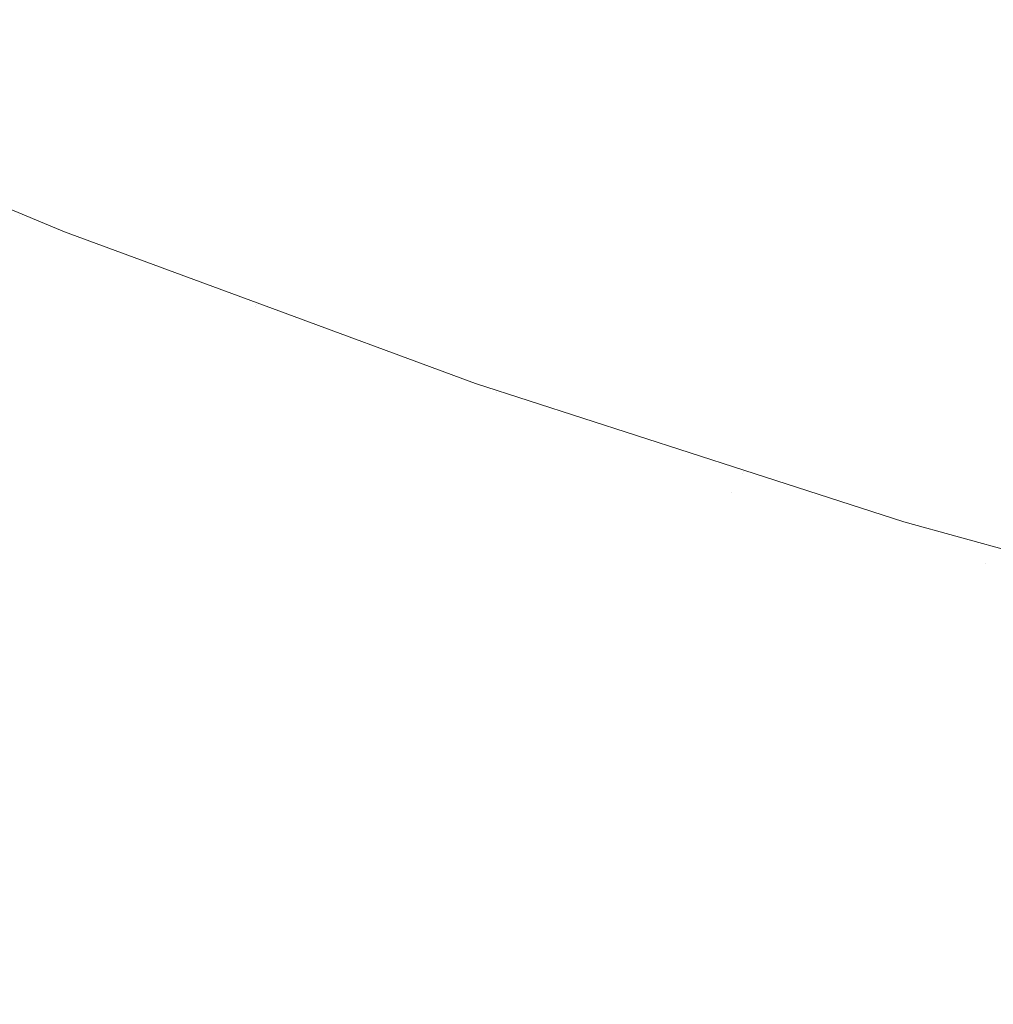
# Model space of a CAD drawing. Header units: centimetres. Extents: x -35.1 to 36.2, y 3.4 to 5.2.
# Tile 132 of 256: x -10.9999 to -10.9709, y 3.7002 to 3.7295. Entities that reach past the tile are written whole.
import ezdxf

# ---------------------------------------------------------------- set-up
doc = ezdxf.new("R2010")
doc.units = ezdxf.units.CM
doc.header["$LTSCALE"] = 2.54
doc.layers.add('Lucido design-1', color=7, linetype='Continuous')

# ---------------------------------------------------------------- blocks, each defined once
blk = doc.blocks.new('Gruppo-4-1')
at = {"color": 7, "linetype": 'Continuous', "lineweight": 9}
blk.add_3dface([(-34.952766, 5.100212, -1872.215514), (-34.952766, 3.500212, -1872.215514), (36.079692, 3.500212, -1872.215514), (36.079692, 5.100212, -1872.215514)], dxfattribs=at)
for points, invisible_edges in [([(-11.002657, 3.731904, -1872.681018), (-11.002071, 3.73267, -1872.678705), (-10.995449, 3.729937, -1872.678705), (-10.996005, 3.729158, -1872.681018)], 15), ([(-10.986879, 3.730036, -1872.67184), (-10.987514, 3.729079, -1872.674113), (-10.994221, 3.731658, -1872.674113), (-10.993548, 3.732601, -1872.67184)], 15), ([(-10.985498, 3.732116, -1872.66735), (-10.978766, 3.729713, -1872.66735), (-10.979432, 3.72863, -1872.669585), (-10.986207, 3.731049, -1872.669585)], 15), ([(-10.971243, 3.728599, -1872.665138), (-10.978067, 3.730851, -1872.665138), (-10.977334, 3.732043, -1872.662952), (-10.970558, 3.729807, -1872.662952)], 15), ([(-10.996005, 3.729158, -1872.681018), (-10.996522, 3.728433, -1872.683339), (-11.003202, 3.731191, -1872.683339), (-11.002657, 3.731904, -1872.681018)], 15), ([(-10.994855, 3.73077, -1872.676402), (-10.994221, 3.731658, -1872.674113), (-10.987514, 3.729079, -1872.674113), (-10.988112, 3.728177, -1872.676402)], 15), ([(-11.003706, 3.730532, -1872.685667), (-11.003202, 3.731191, -1872.683339), (-10.996522, 3.728433, -1872.683339), (-10.997, 3.727763, -1872.685667)], 15), ([(-10.986879, 3.730036, -1872.67184), (-10.986207, 3.731049, -1872.669585), (-10.979432, 3.72863, -1872.669585), (-10.980063, 3.727603, -1872.67184)], 15), ([(-10.988112, 3.728177, -1872.676402), (-10.988674, 3.72733, -1872.678705), (-10.995449, 3.729937, -1872.678705), (-10.994855, 3.73077, -1872.676402)], 15), ([(-10.971897, 3.727445, -1872.66735), (-10.978766, 3.729713, -1872.66735), (-10.978067, 3.730851, -1872.665138), (-10.971243, 3.728599, -1872.665138)], 15), ([(-10.997, 3.727763, -1872.685667), (-10.997439, 3.727147, -1872.687998), (-11.004169, 3.729926, -1872.687998), (-11.003706, 3.730532, -1872.685667)], 15), ([(-10.980063, 3.727603, -1872.67184), (-10.98066, 3.726632, -1872.674113), (-10.987514, 3.729079, -1872.674113), (-10.986879, 3.730036, -1872.67184)], 15), ([(-11.004592, 3.729373, -1872.690331), (-11.004169, 3.729926, -1872.687998), (-10.997439, 3.727147, -1872.687998), (-10.99784, 3.726585, -1872.690331)], 15), ([(-10.996005, 3.729158, -1872.681018), (-10.995449, 3.729937, -1872.678705), (-10.988674, 3.72733, -1872.678705), (-10.989198, 3.72654, -1872.681018)], 15), ([(-10.972519, 3.726348, -1872.669585), (-10.979432, 3.72863, -1872.669585), (-10.978766, 3.729713, -1872.66735), (-10.971897, 3.727445, -1872.66735)], 15), ([(-10.970558, 3.729807, -1872.662952), (-10.963654, 3.727711, -1872.662952), (-10.96429, 3.726488, -1872.665138), (-10.971243, 3.728599, -1872.665138)], 15), ([(-10.99784, 3.726585, -1872.690331), (-10.998204, 3.726076, -1872.692664), (-11.004975, 3.728872, -1872.692664), (-11.004592, 3.729373, -1872.690331)], 15), ([(-10.989198, 3.72654, -1872.681018), (-10.989686, 3.725804, -1872.683339), (-10.996522, 3.728433, -1872.683339), (-10.996005, 3.729158, -1872.681018)], 15), ([(-11.005319, 3.728422, -1872.694993), (-11.004975, 3.728872, -1872.692664), (-10.998204, 3.726076, -1872.692664), (-10.99853, 3.725619, -1872.694993)], 15), ([(-10.988112, 3.728177, -1872.676402), (-10.987514, 3.729079, -1872.674113), (-10.98066, 3.726632, -1872.674113), (-10.981222, 3.725717, -1872.676402)], 15), ([(-10.980063, 3.727603, -1872.67184), (-10.979432, 3.72863, -1872.669585), (-10.972519, 3.726348, -1872.669585), (-10.973109, 3.725307, -1872.67184)], 15), ([(-10.971243, 3.728599, -1872.665138), (-10.96429, 3.726488, -1872.665138), (-10.964897, 3.72532, -1872.66735), (-10.971897, 3.727445, -1872.66735)], 15), ([(-10.99853, 3.725619, -1872.694993), (-10.998818, 3.725214, -1872.697318), (-11.005623, 3.728024, -1872.697318), (-11.005319, 3.728422, -1872.694993)], 15), ([(-10.997, 3.727763, -1872.685667), (-10.996522, 3.728433, -1872.683339), (-10.989686, 3.725804, -1872.683339), (-10.990138, 3.725124, -1872.685667)], 15), ([(-11.005889, 3.727676, -1872.699636), (-11.005623, 3.728024, -1872.697318), (-10.998818, 3.725214, -1872.697318), (-10.999071, 3.724861, -1872.699636)], 15), ([(-10.981222, 3.725717, -1872.676402), (-10.98175, 3.724858, -1872.678705), (-10.988674, 3.72733, -1872.678705), (-10.988112, 3.728177, -1872.676402)], 15), ([(-10.999071, 3.724861, -1872.699636), (-10.999287, 3.724558, -1872.701944), (-11.006117, 3.727378, -1872.701944), (-11.005889, 3.727676, -1872.699636)], 15), ([(-10.990138, 3.725124, -1872.685667), (-10.990553, 3.724499, -1872.687998), (-10.997439, 3.727147, -1872.687998), (-10.997, 3.727763, -1872.685667)], 15), ([(-11.006308, 3.727128, -1872.704243), (-11.006117, 3.727378, -1872.701944), (-10.999287, 3.724558, -1872.701944), (-10.999468, 3.724304, -1872.704243)], 15), ([(-10.973109, 3.725307, -1872.67184), (-10.973666, 3.724324, -1872.674113), (-10.98066, 3.726632, -1872.674113), (-10.980063, 3.727603, -1872.67184)], 15), ([(-10.971897, 3.727445, -1872.66735), (-10.964897, 3.72532, -1872.66735), (-10.965474, 3.72421, -1872.669585), (-10.972519, 3.726348, -1872.669585)], 15), ([(-10.999468, 3.724304, -1872.704243), (-10.999615, 3.724098, -1872.706529), (-11.006463, 3.726926, -1872.706529), (-11.006308, 3.727128, -1872.704243)], 15), ([(-10.99784, 3.726585, -1872.690331), (-10.997439, 3.727147, -1872.687998), (-10.990553, 3.724499, -1872.687998), (-10.990932, 3.723928, -1872.690331)], 15), ([(-10.989198, 3.72654, -1872.681018), (-10.988674, 3.72733, -1872.678705), (-10.98175, 3.724858, -1872.678705), (-10.982243, 3.724056, -1872.681018)], 15), ([(-10.999727, 3.723941, -1872.7088), (-10.999807, 3.723829, -1872.711056), (-11.006665, 3.726661, -1872.711056), (-11.006582, 3.72677, -1872.7088)], 15), ([(-11.006582, 3.72677, -1872.7088), (-11.006463, 3.726926, -1872.706529), (-10.999615, 3.724098, -1872.706529), (-10.999727, 3.723941, -1872.7088)], 15), ([(-11.006715, 3.726596, -1872.713294), (-11.006665, 3.726661, -1872.711056), (-10.999807, 3.723829, -1872.711056), (-10.999854, 3.723763, -1872.713294)], 15), ([(-11.00671, 3.726626, -1872.715514), (-11.006715, 3.726596, -1872.713294), (-10.999854, 3.723763, -1872.713294)], 11), ([(-11.00671, 3.726626, -1872.915514), (-10.998558, 3.723222, -1872.915514), (-10.999901, 3.723697, -1872.918688)], 10), ([(-11.00671, 3.726626, -1872.715514), (-10.998558, 3.723222, -1872.715514), (-10.998558, 3.723222, -1872.915514), (-11.00671, 3.726626, -1872.915514)], 10), ([(-10.999854, 3.723763, -1872.713294), (-10.998558, 3.723222, -1872.715514), (-11.00671, 3.726626, -1872.715514)], 9), ([(-10.990932, 3.723928, -1872.690331), (-10.991275, 3.723411, -1872.692664), (-10.998204, 3.726076, -1872.692664), (-10.99784, 3.726585, -1872.690331)], 15), ([(-10.982243, 3.724056, -1872.681018), (-10.982702, 3.72331, -1872.683339), (-10.989686, 3.725804, -1872.683339), (-10.989198, 3.72654, -1872.681018)], 15), ([(-10.981222, 3.725717, -1872.676402), (-10.98066, 3.726632, -1872.674113), (-10.973666, 3.724324, -1872.674113), (-10.974192, 3.723397, -1872.676402)], 15), ([(-10.973109, 3.725307, -1872.67184), (-10.972519, 3.726348, -1872.669585), (-10.965474, 3.72421, -1872.669585), (-10.966022, 3.723156, -1872.67184)], 15), ([(-10.99853, 3.725619, -1872.694993), (-10.998204, 3.726076, -1872.692664), (-10.991275, 3.723411, -1872.692664), (-10.991582, 3.722947, -1872.694993)], 15), ([(-10.991582, 3.722947, -1872.694993), (-10.991855, 3.722536, -1872.697318), (-10.998818, 3.725214, -1872.697318), (-10.99853, 3.725619, -1872.694993)], 15), ([(-10.990138, 3.725124, -1872.685667), (-10.989686, 3.725804, -1872.683339), (-10.982702, 3.72331, -1872.683339), (-10.983126, 3.72262, -1872.685667)], 15), ([(-10.974192, 3.723397, -1872.676402), (-10.974685, 3.722527, -1872.678705), (-10.98175, 3.724858, -1872.678705), (-10.981222, 3.725717, -1872.676402)], 15), ([(-10.966022, 3.723156, -1872.67184), (-10.96654, 3.72216, -1872.674113), (-10.973666, 3.724324, -1872.674113), (-10.973109, 3.725307, -1872.67184)], 15), ([(-10.999071, 3.724861, -1872.699636), (-10.998818, 3.725214, -1872.697318), (-10.991855, 3.722536, -1872.697318), (-10.992093, 3.722177, -1872.699636)], 15), ([(-10.983126, 3.72262, -1872.685667), (-10.983516, 3.721986, -1872.687998), (-10.990553, 3.724499, -1872.687998), (-10.990138, 3.725124, -1872.685667)], 15), ([(-10.992093, 3.722177, -1872.699636), (-10.992297, 3.721869, -1872.701944), (-10.999287, 3.724558, -1872.701944), (-10.999071, 3.724861, -1872.699636)], 15), ([(-10.982243, 3.724056, -1872.681018), (-10.98175, 3.724858, -1872.678705), (-10.974685, 3.722527, -1872.678705), (-10.975146, 3.721714, -1872.681018)], 15), ([(-10.999468, 3.724304, -1872.704243), (-10.999287, 3.724558, -1872.701944), (-10.992297, 3.721869, -1872.701944), (-10.992468, 3.721611, -1872.704243)], 15), ([(-10.990932, 3.723928, -1872.690331), (-10.990553, 3.724499, -1872.687998), (-10.983516, 3.721986, -1872.687998), (-10.983872, 3.721407, -1872.690331)], 15), ([(-10.992468, 3.721611, -1872.704243), (-10.992607, 3.721403, -1872.706529), (-10.999615, 3.724098, -1872.706529), (-10.999468, 3.724304, -1872.704243)], 15), ([(-10.974192, 3.723397, -1872.676402), (-10.973666, 3.724324, -1872.674113), (-10.96654, 3.72216, -1872.674113), (-10.967028, 3.721222, -1872.676402)], 15), ([(-10.999854, 3.723763, -1872.713294), (-10.999807, 3.723829, -1872.711056), (-10.992788, 3.72113, -1872.711056), (-10.992833, 3.721063, -1872.713294)], 15), ([(-10.992713, 3.721243, -1872.7088), (-10.992788, 3.72113, -1872.711056), (-10.999807, 3.723829, -1872.711056), (-10.999727, 3.723941, -1872.7088)], 15), ([(-10.999727, 3.723941, -1872.7088), (-10.999615, 3.724098, -1872.706529), (-10.992607, 3.721403, -1872.706529), (-10.992713, 3.721243, -1872.7088)], 15), ([(-10.983872, 3.721407, -1872.690331), (-10.984194, 3.720883, -1872.692664), (-10.991275, 3.723411, -1872.692664), (-10.990932, 3.723928, -1872.690331)], 15), ([(-10.975146, 3.721714, -1872.681018), (-10.975574, 3.720958, -1872.683339), (-10.982702, 3.72331, -1872.683339), (-10.982243, 3.724056, -1872.681018)], 15), ([(-10.993134, 3.720608, -1872.925326), (-11.000173, 3.723316, -1872.925326), (-11, 3.723558, -1872.921959), (-10.992971, 3.720854, -1872.921959)], 15), ([(-10.992971, 3.720854, -1872.921959), (-11, 3.723558, -1872.921959), (-10.999901, 3.723697, -1872.918688), (-10.992877, 3.720995, -1872.918688)], 15), ([(-10.992877, 3.720995, -1872.918688), (-10.999901, 3.723697, -1872.918688), (-10.998558, 3.723222, -1872.915514)], 11), ([(-10.998558, 3.723222, -1872.715514), (-10.999854, 3.723763, -1872.713294), (-10.992833, 3.721063, -1872.713294)], 11), ([(-11.000289, 3.723153, -1872.927046), (-11.000173, 3.723316, -1872.925326), (-10.993134, 3.720608, -1872.925326), (-10.993244, 3.720443, -1872.927046)], 15), ([(-10.991582, 3.722947, -1872.694993), (-10.991275, 3.723411, -1872.692664), (-10.984194, 3.720883, -1872.692664), (-10.984483, 3.720412, -1872.694993)], 15), ([(-10.983126, 3.72262, -1872.685667), (-10.982702, 3.72331, -1872.683339), (-10.975574, 3.720958, -1872.683339), (-10.97597, 3.720259, -1872.685667)], 15), ([(-10.967028, 3.721222, -1872.676402), (-10.967485, 3.720341, -1872.678705), (-10.974685, 3.722527, -1872.678705), (-10.974192, 3.723397, -1872.676402)], 15), ([(-11.000585, 3.722738, -1872.930554), (-11.000426, 3.722961, -1872.928788), (-10.993373, 3.720248, -1872.928788), (-10.993523, 3.720021, -1872.930554)], 15), ([(-10.993244, 3.720443, -1872.927046), (-10.993373, 3.720248, -1872.928788), (-11.000426, 3.722961, -1872.928788), (-11.000289, 3.723153, -1872.927046)], 15), ([(-10.998558, 3.723222, -1872.915514), (-10.992824, 3.721104, -1872.915514), (-10.992877, 3.720995, -1872.918688)], 10), ([(-10.992824, 3.721104, -1872.915514), (-10.998558, 3.723222, -1872.915514), (-10.998558, 3.723222, -1872.715514), (-10.992824, 3.721104, -1872.715514)], 10), ([(-10.992833, 3.721063, -1872.713294), (-10.992824, 3.721104, -1872.715514), (-10.998558, 3.723222, -1872.715514)], 9), ([(-10.984483, 3.720412, -1872.694993), (-10.984739, 3.719996, -1872.697318), (-10.991855, 3.722536, -1872.697318), (-10.991582, 3.722947, -1872.694993)], 15), ([(-10.993523, 3.720021, -1872.930554), (-10.993695, 3.719763, -1872.932342), (-11.000767, 3.722483, -1872.932342), (-11.000585, 3.722738, -1872.930554)], 15), ([(-11.000972, 3.722195, -1872.934153), (-11.000767, 3.722483, -1872.932342), (-10.993695, 3.719763, -1872.932342), (-10.993889, 3.719471, -1872.934153)], 15), ([(-10.992093, 3.722177, -1872.699636), (-10.991855, 3.722536, -1872.697318), (-10.984739, 3.719996, -1872.697318), (-10.984963, 3.719631, -1872.699636)], 15), ([(-10.97597, 3.720259, -1872.685667), (-10.976335, 3.719616, -1872.687998), (-10.983516, 3.721986, -1872.687998), (-10.983126, 3.72262, -1872.685667)], 15), ([(-10.975146, 3.721714, -1872.681018), (-10.974685, 3.722527, -1872.678705), (-10.967485, 3.720341, -1872.678705), (-10.967913, 3.719518, -1872.681018)], 15), ([(-10.993889, 3.719471, -1872.934153), (-10.994106, 3.719143, -1872.935985), (-11.001202, 3.721873, -1872.935985), (-11.000972, 3.722195, -1872.934153)], 15), ([(-10.984963, 3.719631, -1872.699636), (-10.985155, 3.719319, -1872.701944), (-10.992297, 3.721869, -1872.701944), (-10.992093, 3.722177, -1872.699636)], 15), ([(-11.001458, 3.721515, -1872.937837), (-11.001202, 3.721873, -1872.935985), (-10.994106, 3.719143, -1872.935985), (-10.994347, 3.71878, -1872.937837)], 15), ([(-10.992468, 3.721611, -1872.704243), (-10.992297, 3.721869, -1872.701944), (-10.985155, 3.719319, -1872.701944), (-10.985316, 3.719058, -1872.704243)], 15), ([(-10.983872, 3.721407, -1872.690331), (-10.983516, 3.721986, -1872.687998), (-10.976335, 3.719616, -1872.687998), (-10.976667, 3.719029, -1872.690331)], 15), ([(-10.994347, 3.71878, -1872.937837), (-10.994613, 3.718378, -1872.939711), (-11.00174, 3.72112, -1872.939711), (-11.001458, 3.721515, -1872.937837)], 15), ([(-10.985316, 3.719058, -1872.704243), (-10.985446, 3.718846, -1872.706529), (-10.992607, 3.721403, -1872.706529), (-10.992468, 3.721611, -1872.704243)], 15), ([(-10.967913, 3.719518, -1872.681018), (-10.968311, 3.718753, -1872.683339), (-10.975574, 3.720958, -1872.683339), (-10.975146, 3.721714, -1872.681018)], 15), ([(-10.985545, 3.718684, -1872.7088), (-10.985616, 3.718569, -1872.711056), (-10.992788, 3.72113, -1872.711056), (-10.992713, 3.721243, -1872.7088)], 15), ([(-10.992713, 3.721243, -1872.7088), (-10.992607, 3.721403, -1872.706529), (-10.985446, 3.718846, -1872.706529), (-10.985545, 3.718684, -1872.7088)], 15), ([(-10.976667, 3.719029, -1872.690331), (-10.976968, 3.718498, -1872.692664), (-10.984194, 3.720883, -1872.692664), (-10.983872, 3.721407, -1872.690331)], 15), ([(-11.002049, 3.720686, -1872.941603), (-11.00174, 3.72112, -1872.939711), (-10.994613, 3.718378, -1872.939711), (-10.994906, 3.717938, -1872.941603)], 15), ([(-10.992877, 3.720995, -1872.918688), (-10.9857, 3.718433, -1872.918688), (-10.985788, 3.71829, -1872.921959), (-10.992971, 3.720854, -1872.921959)], 15), ([(-10.992877, 3.720995, -1872.918688), (-10.992824, 3.721104, -1872.915514), (-10.986322, 3.718703, -1872.915514)], 9), ([(-10.986322, 3.718703, -1872.915514), (-10.9857, 3.718433, -1872.918688), (-10.992877, 3.720995, -1872.918688)], 11), ([(-10.992833, 3.721063, -1872.713294), (-10.992788, 3.72113, -1872.711056), (-10.985616, 3.718569, -1872.711056), (-10.985658, 3.718501, -1872.713294)], 15), ([(-10.986322, 3.718703, -1872.715514), (-10.992824, 3.721104, -1872.715514), (-10.992833, 3.721063, -1872.713294)], 10), ([(-10.992833, 3.721063, -1872.713294), (-10.985658, 3.718501, -1872.713294), (-10.986322, 3.718703, -1872.715514)], 11), ([(-10.992824, 3.721104, -1872.715514), (-10.986322, 3.718703, -1872.715514), (-10.986322, 3.718703, -1872.915514), (-10.992824, 3.721104, -1872.915514)], 10), ([(-10.984483, 3.720412, -1872.694993), (-10.984194, 3.720883, -1872.692664), (-10.976968, 3.718498, -1872.692664), (-10.977239, 3.718021, -1872.694993)], 15), ([(-10.97597, 3.720259, -1872.685667), (-10.975574, 3.720958, -1872.683339), (-10.968311, 3.718753, -1872.683339), (-10.968679, 3.718045, -1872.685667)], 15), ([(-10.994906, 3.717938, -1872.941603), (-10.995225, 3.717457, -1872.943514), (-11.002387, 3.720212, -1872.943514), (-11.002049, 3.720686, -1872.941603)], 15), ([(-10.993244, 3.720443, -1872.927046), (-10.993134, 3.720608, -1872.925326), (-10.985941, 3.71804, -1872.925326), (-10.986044, 3.717872, -1872.927046)], 15), ([(-10.992971, 3.720854, -1872.921959), (-10.985788, 3.71829, -1872.921959), (-10.985941, 3.71804, -1872.925326), (-10.993134, 3.720608, -1872.925326)], 15), ([(-10.986044, 3.717872, -1872.927046), (-10.986166, 3.717674, -1872.928788), (-10.993373, 3.720248, -1872.928788), (-10.993244, 3.720443, -1872.927046)], 15), ([(-10.977239, 3.718021, -1872.694993), (-10.977478, 3.717599, -1872.697318), (-10.984739, 3.719996, -1872.697318), (-10.984483, 3.720412, -1872.694993)], 15), ([(-11.002755, 3.719697, -1872.945443), (-11.002387, 3.720212, -1872.943514), (-10.995225, 3.717457, -1872.943514), (-10.995572, 3.716934, -1872.945443)], 15), ([(-10.986307, 3.717445, -1872.930554), (-10.986468, 3.717183, -1872.932342), (-10.993695, 3.719763, -1872.932342), (-10.993523, 3.720021, -1872.930554)], 15), ([(-10.993523, 3.720021, -1872.930554), (-10.993373, 3.720248, -1872.928788), (-10.986166, 3.717674, -1872.928788), (-10.986307, 3.717445, -1872.930554)], 15), ([(-10.968679, 3.718045, -1872.685667), (-10.969017, 3.717395, -1872.687998), (-10.976335, 3.719616, -1872.687998), (-10.97597, 3.720259, -1872.685667)], 15), ([(-10.993889, 3.719471, -1872.934153), (-10.993695, 3.719763, -1872.932342), (-10.986468, 3.717183, -1872.932342), (-10.98665, 3.716886, -1872.934153)], 15), ([(-10.984963, 3.719631, -1872.699636), (-10.984739, 3.719996, -1872.697318), (-10.977478, 3.717599, -1872.697318), (-10.977687, 3.71723, -1872.699636)], 15), ([(-10.995572, 3.716934, -1872.945443), (-10.995947, 3.716368, -1872.947388), (-11.003153, 3.719139, -1872.947388), (-11.002755, 3.719697, -1872.945443)], 15), ([(-10.98665, 3.716886, -1872.934153), (-10.986854, 3.716554, -1872.935985), (-10.994106, 3.719143, -1872.935985), (-10.993889, 3.719471, -1872.934153)], 15), ([(-10.977687, 3.71723, -1872.699636), (-10.977867, 3.716914, -1872.701944), (-10.985155, 3.719319, -1872.701944), (-10.984963, 3.719631, -1872.699636)], 15), ([(-10.976667, 3.719029, -1872.690331), (-10.976335, 3.719616, -1872.687998), (-10.969017, 3.717395, -1872.687998), (-10.969326, 3.716801, -1872.690331)], 15), ([(-11.003582, 3.718538, -1872.949348), (-11.003153, 3.719139, -1872.947388), (-10.995947, 3.716368, -1872.947388), (-10.996353, 3.715757, -1872.949348)], 15), ([(-10.994347, 3.71878, -1872.937837), (-10.994106, 3.719143, -1872.935985), (-10.986854, 3.716554, -1872.935985), (-10.987081, 3.716186, -1872.937837)], 15), ([(-10.985316, 3.719058, -1872.704243), (-10.985155, 3.719319, -1872.701944), (-10.977867, 3.716914, -1872.701944), (-10.978017, 3.716649, -1872.704243)], 15), ([(-10.985545, 3.718684, -1872.7088), (-10.985446, 3.718846, -1872.706529), (-10.978138, 3.716434, -1872.706529), (-10.978232, 3.71627, -1872.7088)], 15), ([(-10.978017, 3.716649, -1872.704243), (-10.978138, 3.716434, -1872.706529), (-10.985446, 3.718846, -1872.706529), (-10.985316, 3.719058, -1872.704243)], 15), ([(-10.969326, 3.716801, -1872.690331), (-10.969606, 3.716263, -1872.692664), (-10.976968, 3.718498, -1872.692664), (-10.976667, 3.719029, -1872.690331)], 15), ([(-10.996353, 3.715757, -1872.949348), (-10.996789, 3.7151, -1872.951323), (-11.004044, 3.71789, -1872.951323), (-11.003582, 3.718538, -1872.949348)], 15), ([(-10.987081, 3.716186, -1872.937837), (-10.987331, 3.715778, -1872.939711), (-10.994613, 3.718378, -1872.939711), (-10.994347, 3.71878, -1872.937837)], 15), ([(-10.9857, 3.718433, -1872.918688), (-10.986322, 3.718703, -1872.915514), (-10.978329, 3.716124, -1872.915514)], 9), ([(-10.978329, 3.716124, -1872.915514), (-10.986322, 3.718703, -1872.915514), (-10.986322, 3.718703, -1872.715514), (-10.978329, 3.716124, -1872.715514)], 10), ([(-10.978329, 3.716124, -1872.715514), (-10.986322, 3.718703, -1872.715514), (-10.985658, 3.718501, -1872.713294)], 10), ([(-10.985658, 3.718501, -1872.713294), (-10.985616, 3.718569, -1872.711056), (-10.978297, 3.716153, -1872.711056), (-10.978336, 3.716085, -1872.713294)], 15), ([(-10.978232, 3.71627, -1872.7088), (-10.978297, 3.716153, -1872.711056), (-10.985616, 3.718569, -1872.711056), (-10.985545, 3.718684, -1872.7088)], 15), ([(-10.994906, 3.717938, -1872.941603), (-10.994613, 3.718378, -1872.939711), (-10.987331, 3.715778, -1872.939711), (-10.987606, 3.715332, -1872.941603)], 15), ([(-10.978601, 3.715618, -1872.925326), (-10.985941, 3.71804, -1872.925326), (-10.985788, 3.71829, -1872.921959), (-10.978458, 3.715871, -1872.921959)], 15), ([(-10.978458, 3.715871, -1872.921959), (-10.985788, 3.71829, -1872.921959), (-10.9857, 3.718433, -1872.918688), (-10.978376, 3.716016, -1872.918688)], 15), ([(-10.978329, 3.716124, -1872.915514), (-10.978376, 3.716016, -1872.918688), (-10.9857, 3.718433, -1872.918688)], 11), ([(-10.985658, 3.718501, -1872.713294), (-10.978336, 3.716085, -1872.713294), (-10.978329, 3.716124, -1872.715514)], 11), ([(-10.977239, 3.718021, -1872.694993), (-10.976968, 3.718498, -1872.692664), (-10.969606, 3.716263, -1872.692664), (-10.969857, 3.715781, -1872.694993)], 15), ([(-10.986044, 3.717872, -1872.927046), (-10.985941, 3.71804, -1872.925326), (-10.978601, 3.715618, -1872.925326), (-10.978697, 3.715448, -1872.927046)], 15), ([(-10.969857, 3.715781, -1872.694993), (-10.970079, 3.715353, -1872.697318), (-10.977478, 3.717599, -1872.697318), (-10.977239, 3.718021, -1872.694993)], 15), ([(-11.004539, 3.717196, -1872.953311), (-11.004044, 3.71789, -1872.951323), (-10.996789, 3.7151, -1872.951323), (-10.997256, 3.714395, -1872.953311)], 15), ([(-10.987606, 3.715332, -1872.941603), (-10.987906, 3.714844, -1872.943514), (-10.995225, 3.717457, -1872.943514), (-10.994906, 3.717938, -1872.941603)], 15), ([(-10.986307, 3.717445, -1872.930554), (-10.986166, 3.717674, -1872.928788), (-10.978811, 3.715247, -1872.928788), (-10.978943, 3.715015, -1872.930554)], 15), ([(-10.978697, 3.715448, -1872.927046), (-10.978811, 3.715247, -1872.928788), (-10.986166, 3.717674, -1872.928788), (-10.986044, 3.717872, -1872.927046)], 15), ([(-10.995572, 3.716934, -1872.945443), (-10.995225, 3.717457, -1872.943514), (-10.987906, 3.714844, -1872.943514), (-10.988232, 3.714314, -1872.945443)], 15), ([(-10.978943, 3.715015, -1872.930554), (-10.979094, 3.714749, -1872.932342), (-10.986468, 3.717183, -1872.932342), (-10.986307, 3.717445, -1872.930554)], 15), ([(-10.977687, 3.71723, -1872.699636), (-10.977478, 3.717599, -1872.697318), (-10.970079, 3.715353, -1872.697318), (-10.970273, 3.714979, -1872.699636)], 15), ([(-10.997256, 3.714395, -1872.953311), (-10.997757, 3.713641, -1872.955309), (-11.005069, 3.716454, -1872.955309), (-11.004539, 3.717196, -1872.953311)], 15), ([(-10.98665, 3.716886, -1872.934153), (-10.986468, 3.717183, -1872.932342), (-10.979094, 3.714749, -1872.932342), (-10.979264, 3.714448, -1872.934153)], 15), ([(-10.970273, 3.714979, -1872.699636), (-10.97044, 3.714659, -1872.701944), (-10.977867, 3.716914, -1872.701944), (-10.977687, 3.71723, -1872.699636)], 15), ([(-10.988232, 3.714314, -1872.945443), (-10.988585, 3.713739, -1872.947388), (-10.995947, 3.716368, -1872.947388), (-10.995572, 3.716934, -1872.945443)], 15), ([(-10.979264, 3.714448, -1872.934153), (-10.979454, 3.714112, -1872.935985), (-10.986854, 3.716554, -1872.935985), (-10.98665, 3.716886, -1872.934153)], 15), ([(-10.978017, 3.716649, -1872.704243), (-10.977867, 3.716914, -1872.701944), (-10.97044, 3.714659, -1872.701944), (-10.970579, 3.714391, -1872.704243)], 15), ([(-10.987081, 3.716186, -1872.937837), (-10.986854, 3.716554, -1872.935985), (-10.979454, 3.714112, -1872.935985), (-10.979666, 3.713738, -1872.937837)], 15), ([(-10.970579, 3.714391, -1872.704243), (-10.970692, 3.714174, -1872.706529), (-10.978138, 3.716434, -1872.706529), (-10.978017, 3.716649, -1872.704243)], 15), ([(-11.005634, 3.715662, -1872.957318), (-11.005069, 3.716454, -1872.955309), (-10.997757, 3.713641, -1872.955309), (-10.99829, 3.712837, -1872.957318)], 15), ([(-10.996353, 3.715757, -1872.949348), (-10.995947, 3.716368, -1872.947388), (-10.988585, 3.713739, -1872.947388), (-10.988966, 3.713119, -1872.949348)], 15), ([(-10.970779, 3.714007, -1872.7088), (-10.97084, 3.71389, -1872.711056), (-10.978297, 3.716153, -1872.711056), (-10.978232, 3.71627, -1872.7088)], 15), ([(-10.978232, 3.71627, -1872.7088), (-10.978138, 3.716434, -1872.706529), (-10.970692, 3.714174, -1872.706529), (-10.970779, 3.714007, -1872.7088)], 15), ([(-10.979666, 3.713738, -1872.937837), (-10.9799, 3.713326, -1872.939711), (-10.987331, 3.715778, -1872.939711), (-10.987081, 3.716186, -1872.937837)], 15), ([(-10.978376, 3.716016, -1872.918688), (-10.970912, 3.71375, -1872.918688), (-10.970989, 3.713603, -1872.921959), (-10.978458, 3.715871, -1872.921959)], 15), ([(-10.978376, 3.716016, -1872.918688), (-10.978329, 3.716124, -1872.915514), (-10.97356, 3.714585, -1872.915514)], 9), ([(-10.97356, 3.714585, -1872.915514), (-10.970912, 3.71375, -1872.918688), (-10.978376, 3.716016, -1872.918688)], 11), ([(-10.978336, 3.716085, -1872.713294), (-10.978297, 3.716153, -1872.711056), (-10.97084, 3.71389, -1872.711056), (-10.970876, 3.71382, -1872.713294)], 15), ([(-10.97356, 3.714585, -1872.715514), (-10.978329, 3.716124, -1872.715514), (-10.978336, 3.716085, -1872.713294)], 10), ([(-10.978336, 3.716085, -1872.713294), (-10.970876, 3.71382, -1872.713294), (-10.97356, 3.714585, -1872.715514)], 11), ([(-10.978329, 3.716124, -1872.715514), (-10.97356, 3.714585, -1872.715514), (-10.97356, 3.714585, -1872.915514), (-10.978329, 3.716124, -1872.915514)], 10), ([(-10.99829, 3.712837, -1872.957318), (-10.998858, 3.711981, -1872.959334), (-11.006235, 3.714819, -1872.959334), (-11.005634, 3.715662, -1872.957318)], 15), ([(-10.988966, 3.713119, -1872.949348), (-10.989375, 3.712453, -1872.951323), (-10.996789, 3.7151, -1872.951323), (-10.996353, 3.715757, -1872.949348)], 15), ([(-10.987606, 3.715332, -1872.941603), (-10.987331, 3.715778, -1872.939711), (-10.9799, 3.713326, -1872.939711), (-10.980157, 3.712873, -1872.941603)], 15), ([(-10.978697, 3.715448, -1872.927046), (-10.978601, 3.715618, -1872.925326), (-10.971122, 3.713347, -1872.925326)], 11), ([(-10.978458, 3.715871, -1872.921959), (-10.970989, 3.713603, -1872.921959), (-10.971122, 3.713347, -1872.925326), (-10.978601, 3.715618, -1872.925326)], 15), ([(-10.980157, 3.712873, -1872.941603), (-10.980437, 3.712379, -1872.943514), (-10.987906, 3.714844, -1872.943514), (-10.987606, 3.715332, -1872.941603)], 15), ([(-10.971317, 3.712972, -1872.928788), (-10.978811, 3.715247, -1872.928788), (-10.978697, 3.715448, -1872.927046)], 11), ([(-10.971122, 3.713347, -1872.925326), (-10.971317, 3.712972, -1872.928788), (-10.978697, 3.715448, -1872.927046)], 11), ([(-10.997256, 3.714395, -1872.953311), (-10.996789, 3.7151, -1872.951323), (-10.989375, 3.712453, -1872.951323), (-10.989815, 3.711738, -1872.953311)], 15), ([(-10.971439, 3.712737, -1872.930554), (-10.971579, 3.712468, -1872.932342), (-10.979094, 3.714749, -1872.932342), (-10.978943, 3.715015, -1872.930554)], 15), ([(-10.978943, 3.715015, -1872.930554), (-10.978811, 3.715247, -1872.928788), (-10.971317, 3.712972, -1872.928788), (-10.971439, 3.712737, -1872.930554)], 15), ([(-10.999461, 3.711072, -1872.961357), (-11.006874, 3.713924, -1872.961357), (-11.006235, 3.714819, -1872.959334), (-10.998858, 3.711981, -1872.959334)], 15), ([(-10.988232, 3.714314, -1872.945443), (-10.987906, 3.714844, -1872.943514), (-10.980437, 3.712379, -1872.943514), (-10.980742, 3.711842, -1872.945443)], 15), ([(-10.979264, 3.714448, -1872.934153), (-10.979094, 3.714749, -1872.932342), (-10.971579, 3.712468, -1872.932342), (-10.971737, 3.712164, -1872.934153)], 15), ([(-10.971737, 3.712164, -1872.934153), (-10.971914, 3.711823, -1872.935985), (-10.979454, 3.714112, -1872.935985), (-10.979264, 3.714448, -1872.934153)], 15), ([(-10.963318, 3.711642, -1872.918688), (-10.970912, 3.71375, -1872.918688), (-10.97356, 3.714585, -1872.915514), (-10.963283, 3.711737, -1872.915514)], 11), ([(-10.963283, 3.711737, -1872.915514), (-10.97356, 3.714585, -1872.915514), (-10.97356, 3.714585, -1872.715514), (-10.963283, 3.711737, -1872.715514)], 10), ([(-10.963285, 3.711713, -1872.713294), (-10.963283, 3.711737, -1872.715514), (-10.97356, 3.714585, -1872.715514), (-10.970876, 3.71382, -1872.713294)], 13), ([(-10.989815, 3.711738, -1872.953311), (-10.990285, 3.710974, -1872.955309), (-10.997757, 3.713641, -1872.955309), (-10.997256, 3.714395, -1872.953311)], 15), ([(-10.980742, 3.711842, -1872.945443), (-10.981071, 3.71126, -1872.947388), (-10.988585, 3.713739, -1872.947388), (-10.988232, 3.714314, -1872.945443)], 15), ([(-11.0001, 3.710109, -1872.963384), (-11.007551, 3.712975, -1872.963384), (-11.006874, 3.713924, -1872.961357), (-10.999461, 3.711072, -1872.961357)], 15), ([(-10.979666, 3.713738, -1872.937837), (-10.979454, 3.714112, -1872.935985), (-10.971914, 3.711823, -1872.935985), (-10.972111, 3.711445, -1872.937837)], 15), ([(-10.99829, 3.712837, -1872.957318), (-10.997757, 3.713641, -1872.955309), (-10.990285, 3.710974, -1872.955309), (-10.990786, 3.710158, -1872.957318)], 15), ([(-10.988966, 3.713119, -1872.949348), (-10.988585, 3.713739, -1872.947388), (-10.981071, 3.71126, -1872.947388), (-10.981427, 3.710632, -1872.949348)], 15), ([(-10.972111, 3.711445, -1872.937837), (-10.972328, 3.711027, -1872.939711), (-10.9799, 3.713326, -1872.939711), (-10.979666, 3.713738, -1872.937837)], 15), ([(-10.963511, 3.711234, -1872.925326), (-10.971122, 3.713347, -1872.925326), (-10.970989, 3.713603, -1872.921959), (-10.963389, 3.711493, -1872.921959)], 15), ([(-10.963389, 3.711493, -1872.921959), (-10.970989, 3.713603, -1872.921959), (-10.970912, 3.71375, -1872.918688), (-10.963318, 3.711642, -1872.918688)], 15), ([(-10.980157, 3.712873, -1872.941603), (-10.9799, 3.713326, -1872.939711), (-10.972328, 3.711027, -1872.939711), (-10.972566, 3.710569, -1872.941603)], 15), ([(-10.963691, 3.710855, -1872.928788), (-10.971317, 3.712972, -1872.928788), (-10.971122, 3.713347, -1872.925326), (-10.963511, 3.711234, -1872.925326)], 15), ([(-10.981427, 3.710632, -1872.949348), (-10.98181, 3.709956, -1872.951323), (-10.989375, 3.712453, -1872.951323), (-10.988966, 3.713119, -1872.949348)], 15), ([(-10.971439, 3.712737, -1872.930554), (-10.971317, 3.712972, -1872.928788), (-10.963691, 3.710855, -1872.928788), (-10.963804, 3.710617, -1872.930554)], 15), ([(-10.990786, 3.710158, -1872.957318), (-10.991319, 3.70929, -1872.959334), (-10.998858, 3.711981, -1872.959334), (-10.99829, 3.712837, -1872.957318)], 15), ([(-10.972566, 3.710569, -1872.941603), (-10.972826, 3.710069, -1872.943514), (-10.980437, 3.712379, -1872.943514), (-10.980157, 3.712873, -1872.941603)], 15), ([(-10.963804, 3.710617, -1872.930554), (-10.963933, 3.710345, -1872.932342), (-10.971579, 3.712468, -1872.932342), (-10.971439, 3.712737, -1872.930554)], 15), ([(-10.989815, 3.711738, -1872.953311), (-10.989375, 3.712453, -1872.951323), (-10.98181, 3.709956, -1872.951323), (-10.982221, 3.709232, -1872.953311)], 15), ([(-10.980742, 3.711842, -1872.945443), (-10.980437, 3.712379, -1872.943514), (-10.972826, 3.710069, -1872.943514), (-10.973109, 3.709525, -1872.945443)], 15), ([(-10.971737, 3.712164, -1872.934153), (-10.971579, 3.712468, -1872.932342), (-10.963933, 3.710345, -1872.932342), (-10.964078, 3.710038, -1872.934153)], 15), ([(-10.964078, 3.710038, -1872.934153), (-10.964242, 3.709693, -1872.935985), (-10.971914, 3.711823, -1872.935985), (-10.971737, 3.712164, -1872.934153)], 15), ([(-10.998858, 3.711981, -1872.959334), (-10.991319, 3.70929, -1872.959334), (-10.991886, 3.708368, -1872.961357), (-10.999461, 3.711072, -1872.961357)], 15), ([(-10.973109, 3.709525, -1872.945443), (-10.973416, 3.708935, -1872.947388), (-10.981071, 3.71126, -1872.947388), (-10.980742, 3.711842, -1872.945443)], 15), ([(-10.972111, 3.711445, -1872.937837), (-10.971914, 3.711823, -1872.935985), (-10.964242, 3.709693, -1872.935985), (-10.964423, 3.709311, -1872.937837)], 15), ([(-10.982221, 3.709232, -1872.953311), (-10.98266, 3.708457, -1872.955309), (-10.990285, 3.710974, -1872.955309), (-10.989815, 3.711738, -1872.953311)], 15), ([(-10.981427, 3.710632, -1872.949348), (-10.981071, 3.71126, -1872.947388), (-10.973416, 3.708935, -1872.947388), (-10.973746, 3.7083, -1872.949348)], 15), ([(-10.964423, 3.709311, -1872.937837), (-10.964623, 3.708888, -1872.939711), (-10.972328, 3.711027, -1872.939711), (-10.972111, 3.711445, -1872.937837)], 15), ([(-10.999461, 3.711072, -1872.961357), (-10.991886, 3.708368, -1872.961357), (-10.992487, 3.707391, -1872.963384), (-11.0001, 3.710109, -1872.963384)], 15), ([(-10.990786, 3.710158, -1872.957318), (-10.990285, 3.710974, -1872.955309), (-10.98266, 3.708457, -1872.955309), (-10.983128, 3.707631, -1872.957318)], 15), ([(-10.972566, 3.710569, -1872.941603), (-10.972328, 3.711027, -1872.939711), (-10.964623, 3.708888, -1872.939711), (-10.964843, 3.708425, -1872.941603)], 15), ([(-10.973746, 3.7083, -1872.949348), (-10.974102, 3.707616, -1872.951323), (-10.98181, 3.709956, -1872.951323), (-10.981427, 3.710632, -1872.949348)], 15), ([(-10.964843, 3.708425, -1872.941603), (-10.965082, 3.707919, -1872.943514), (-10.972826, 3.710069, -1872.943514), (-10.972566, 3.710569, -1872.941603)], 15), ([(-11.0001, 3.710109, -1872.963384), (-10.992487, 3.707391, -1872.963384), (-10.993122, 3.706357, -1872.965413), (-11.000776, 3.70909, -1872.965413)], 15), ([(-10.983128, 3.707631, -1872.957318), (-10.983627, 3.706751, -1872.959334), (-10.991319, 3.70929, -1872.959334), (-10.990786, 3.710158, -1872.957318)], 15), ([(-10.973109, 3.709525, -1872.945443), (-10.972826, 3.710069, -1872.943514), (-10.965082, 3.707919, -1872.943514), (-10.965343, 3.707369, -1872.945443)], 15), ([(-10.982221, 3.709232, -1872.953311), (-10.98181, 3.709956, -1872.951323), (-10.974102, 3.707616, -1872.951323), (-10.974483, 3.706883, -1872.953311)], 15), ([(-10.965343, 3.707369, -1872.945443), (-10.965625, 3.706773, -1872.947388), (-10.973416, 3.708935, -1872.947388), (-10.973109, 3.709525, -1872.945443)], 15), ([(-10.984157, 3.705817, -1872.961357), (-10.991886, 3.708368, -1872.961357), (-10.991319, 3.70929, -1872.959334), (-10.983627, 3.706751, -1872.959334)], 15), ([(-10.974483, 3.706883, -1872.953311), (-10.974891, 3.706099, -1872.955309), (-10.98266, 3.708457, -1872.955309), (-10.982221, 3.709232, -1872.953311)], 15), ([(-11.000776, 3.70909, -1872.965413), (-10.993122, 3.706357, -1872.965413), (-10.993792, 3.705266, -1872.967443), (-11.00149, 3.708015, -1872.967443)], 15), ([(-10.973746, 3.7083, -1872.949348), (-10.973416, 3.708935, -1872.947388), (-10.965625, 3.706773, -1872.947388), (-10.96593, 3.70613, -1872.949348)], 15), ([(-10.984718, 3.704827, -1872.963384), (-10.992487, 3.707391, -1872.963384), (-10.991886, 3.708368, -1872.961357), (-10.984157, 3.705817, -1872.961357)], 15), ([(-10.983128, 3.707631, -1872.957318), (-10.98266, 3.708457, -1872.955309), (-10.974891, 3.706099, -1872.955309), (-10.975326, 3.705262, -1872.957318)], 15), ([(-10.96593, 3.70613, -1872.949348), (-10.966258, 3.705439, -1872.951323), (-10.974102, 3.707616, -1872.951323), (-10.973746, 3.7083, -1872.949348)], 15), ([(-11.00149, 3.708015, -1872.967443), (-10.993792, 3.705266, -1872.967443), (-10.994499, 3.704117, -1872.96947), (-11.002242, 3.706881, -1872.96947)], 15), ([(-10.985311, 3.70378, -1872.965413), (-10.993122, 3.706357, -1872.965413), (-10.992487, 3.707391, -1872.963384), (-10.984718, 3.704827, -1872.963384)], 15), ([(-10.975326, 3.705262, -1872.957318), (-10.975788, 3.704371, -1872.959334), (-10.983627, 3.706751, -1872.959334), (-10.983128, 3.707631, -1872.957318)], 15), ([(-10.974483, 3.706883, -1872.953311), (-10.974102, 3.707616, -1872.951323), (-10.966258, 3.705439, -1872.951323), (-10.966609, 3.704697, -1872.953311)], 15), ([(-11.002242, 3.706881, -1872.96947), (-10.994499, 3.704117, -1872.96947), (-10.995243, 3.702907, -1872.971493), (-11.003033, 3.705689, -1872.971493)], 15), ([(-10.966609, 3.704697, -1872.953311), (-10.966985, 3.703904, -1872.955309), (-10.974891, 3.706099, -1872.955309), (-10.974483, 3.706883, -1872.953311)], 15), ([(-10.983627, 3.706751, -1872.959334), (-10.975788, 3.704371, -1872.959334), (-10.97628, 3.703426, -1872.961357), (-10.984157, 3.705817, -1872.961357)], 15), ([(-10.985938, 3.702674, -1872.967443), (-10.993792, 3.705266, -1872.967443), (-10.993122, 3.706357, -1872.965413), (-10.985311, 3.70378, -1872.965413)], 15), ([(-10.975326, 3.705262, -1872.957318), (-10.974891, 3.706099, -1872.955309), (-10.966985, 3.703904, -1872.955309), (-10.967386, 3.703058, -1872.957318)], 15), ([(-11.003033, 3.705689, -1872.971493), (-10.995243, 3.702907, -1872.971493), (-10.996023, 3.701637, -1872.973508), (-11.003864, 3.704436, -1872.973508)], 15), ([(-10.984157, 3.705817, -1872.961357), (-10.97628, 3.703426, -1872.961357), (-10.976801, 3.702424, -1872.963384), (-10.984718, 3.704827, -1872.963384)], 15), ([(-10.986598, 3.701509, -1872.96947), (-10.994499, 3.704117, -1872.96947), (-10.993792, 3.705266, -1872.967443), (-10.985938, 3.702674, -1872.967443)], 15), ([(-10.967386, 3.703058, -1872.957318), (-10.967812, 3.702157, -1872.959334), (-10.975788, 3.704371, -1872.959334), (-10.975326, 3.705262, -1872.957318)], 15), ([(-10.984718, 3.704827, -1872.963384), (-10.976801, 3.702424, -1872.963384), (-10.977352, 3.701364, -1872.965413), (-10.985311, 3.70378, -1872.965413)], 15), ([(-11.003864, 3.704436, -1872.973508), (-10.996023, 3.701637, -1872.973508), (-10.996842, 3.700305, -1872.975514), (-11.004735, 3.703123, -1872.975514)], 15), ([(-10.968266, 3.701201, -1872.961357), (-10.97628, 3.703426, -1872.961357), (-10.975788, 3.704371, -1872.959334), (-10.967812, 3.702157, -1872.959334)], 15), ([(-10.987293, 3.700284, -1872.971493), (-10.995243, 3.702907, -1872.971493), (-10.994499, 3.704117, -1872.96947), (-10.986598, 3.701509, -1872.96947)], 15), ([(-10.985311, 3.70378, -1872.965413), (-10.977352, 3.701364, -1872.965413), (-10.977934, 3.700244, -1872.967443), (-10.985938, 3.702674, -1872.967443)], 15), ([(-10.968746, 3.700187, -1872.963384), (-10.976801, 3.702424, -1872.963384), (-10.97628, 3.703426, -1872.961357), (-10.968266, 3.701201, -1872.961357)], 15), ([(-11.004735, 3.703123, -1872.975514), (-10.996842, 3.700305, -1872.975514), (-10.997699, 3.698911, -1872.977507), (-11.005647, 3.701749, -1872.977507)], 15), ([(-10.988022, 3.698997, -1872.973508), (-10.996023, 3.701637, -1872.973508), (-10.995243, 3.702907, -1872.971493), (-10.987293, 3.700284, -1872.971493)], 15), ([(-10.985938, 3.702674, -1872.967443), (-10.977934, 3.700244, -1872.967443), (-10.978547, 3.699065, -1872.96947), (-10.986598, 3.701509, -1872.96947)], 15), ([(-10.969254, 3.699115, -1872.965413), (-10.977352, 3.701364, -1872.965413), (-10.976801, 3.702424, -1872.963384), (-10.968746, 3.700187, -1872.963384)], 15), ([(-11.005647, 3.701749, -1872.977507), (-10.997699, 3.698911, -1872.977507), (-10.998595, 3.697453, -1872.979485), (-11.006601, 3.700312, -1872.979485)], 15), ([(-10.988787, 3.697647, -1872.975514), (-10.996842, 3.700305, -1872.975514), (-10.996023, 3.701637, -1872.973508), (-10.988022, 3.698997, -1872.973508)], 15), ([(-10.986598, 3.701509, -1872.96947), (-10.978547, 3.699065, -1872.96947), (-10.979192, 3.697825, -1872.971493), (-10.987293, 3.700284, -1872.971493)], 15), ([(-10.96979, 3.697984, -1872.967443), (-10.977934, 3.700244, -1872.967443), (-10.977352, 3.701364, -1872.965413), (-10.969254, 3.699115, -1872.965413)], 15), ([(-11.006601, 3.700312, -1872.979485), (-10.998595, 3.697453, -1872.979485), (-10.99953, 3.695932, -1872.981445), (-11.007596, 3.698812, -1872.981445)], 15), ([(-10.989588, 3.696234, -1872.977507), (-10.997699, 3.698911, -1872.977507), (-10.996842, 3.700305, -1872.975514), (-10.988787, 3.697647, -1872.975514)], 15), ([(-10.987293, 3.700284, -1872.971493), (-10.979192, 3.697825, -1872.971493), (-10.97987, 3.696522, -1872.973508), (-10.988022, 3.698997, -1872.973508)], 15), ([(-10.970355, 3.696791, -1872.96947), (-10.978547, 3.699065, -1872.96947), (-10.977934, 3.700244, -1872.967443), (-10.96979, 3.697984, -1872.967443)], 15)]:
    blk.add_3dface(points, dxfattribs=dict(at, invisible_edges=invisible_edges))

msp = doc.modelspace()

# ---------------------------------------------------------------- block references
at = {"layer": 'Lucido design-1', "color": 7}
msp.add_blockref('Gruppo-4-1', (0, 0), dxfattribs=at)

doc.saveas('drawing.dxf')
